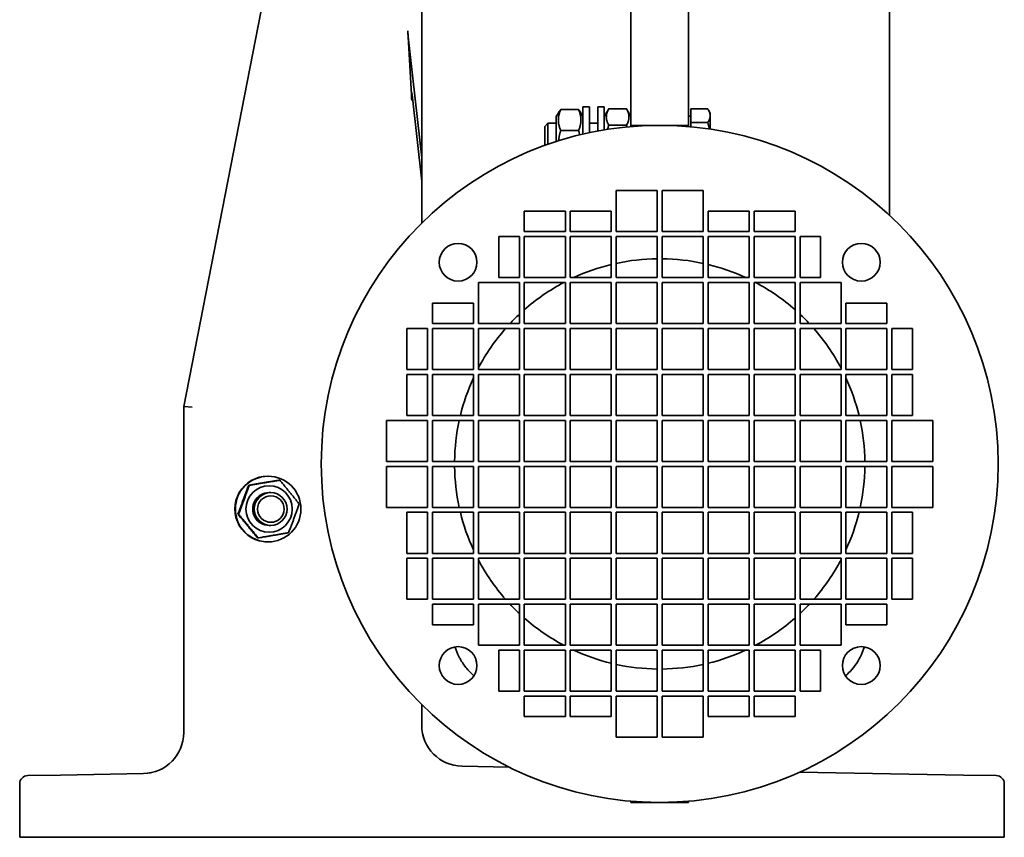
# Model space of a CAD drawing. Header units: millimetres. Extents: x 239 to 601, y 39 to 555.
# Tile 1 of 6: x 361 to 601, y 39 to 239. Entities that reach past the tile are written whole.
import ezdxf

# ---------------------------------------------------------------- set-up
doc = ezdxf.new("R2010")
doc.units = ezdxf.units.MM
doc.header["$LTSCALE"] = 2
doc.layers.add('Krawędzie widoczne(ISO)', color=7, linetype='Continuous', lineweight=35, true_color=0x262659)

msp = doc.modelspace()

# ---------------------------------------------------------------- linework, layer by layer
at = {"layer": 'Krawędzie widoczne(ISO)'}
for p, q in [((458.69, 534.37), (458.69, 189.04)), ((572.69, 534.37), (572.69, 190.95)), ((455.18, 422.93), (400.69, 144.37)), ((509.69, 232.59), (509.69, 329.27)), ((523.69, 232.59), (523.69, 329.27)), ((455.29, 235.86), (456.24, 218.89)), ((458.69, 204.92), (455.4, 234.44)), ((509.69, 226.74), (509.69, 232.59)), ((523.69, 226.74), (523.69, 232.59)), ((509.69, 226.74), (509.69, 212.87)), ((523.69, 226.74), (523.69, 212.87)), ((456.35, 220.3), (458.69, 199.26)), ((491.49, 215.02), (492.16, 216.18)), ((496.92, 216.7), (492.56, 216.7)), ((497.99, 215.02), (497.32, 216.18)), ((497.99, 210.72), (497.99, 217.37)), ((499.59, 217.37), (497.99, 217.37)), ((499.59, 211.08), (499.59, 217.37)), ((501.59, 211.48), (501.59, 217.37)), ((503.19, 217.37), (501.59, 217.37)), ((503.19, 211.76), (503.19, 217.37)), ((503.19, 215.02), (504.19, 216.75)), ((504.26, 216.87), (508.62, 216.87)), ((509.69, 215.02), (508.69, 216.75)), ((524.29, 213.57), (524.29, 216.86)), ((524.29, 216.86), (528.41, 216.86)), ((528.99, 215.87), (528.57, 216.6)), ((491.49, 215.02), (491.49, 208.93)), ((524.29, 215.07), (523.69, 215.07)), ((528.99, 215.21), (528.99, 215.87)), ((528.99, 211.95), (528.99, 215.21)), ((488.69, 212.6), (489.46, 213.37)), ((488.69, 207.97), (488.69, 212.6)), ((489.46, 213.37), (489.46, 208.25)), ((491.49, 213.37), (489.46, 213.37)), ((496.92, 211.62), (492.56, 211.62)), ((501.59, 213.37), (499.59, 213.37)), ((504.26, 212.92), (508.62, 212.92)), ((509.69, 212.87), (509.69, 212.57)), ((516.69, 212.87), (509.69, 212.87)), ((516.69, 212.87), (523.69, 212.87)), ((523.69, 212.87), (523.69, 212.57)), ((524.29, 213.57), (528.41, 213.57)), ((524.29, 212.52), (524.29, 213.57)), ((506.09, 186.97), (506.09, 196.97)), ((506.09, 196.97), (516.09, 196.97)), ((516.09, 196.97), (516.09, 186.97)), ((517.29, 196.97), (527.29, 196.97)), ((517.29, 186.97), (517.29, 196.97)), ((527.29, 196.97), (527.29, 186.97)), ((483.69, 191.97), (493.69, 191.97)), ((483.69, 186.97), (483.69, 191.97)), ((493.69, 191.97), (493.69, 186.97)), ((494.89, 186.97), (494.89, 191.97)), ((494.89, 191.97), (504.89, 191.97)), ((504.89, 191.97), (504.89, 186.97)), ((528.49, 191.97), (538.49, 191.97)), ((528.49, 186.97), (528.49, 191.97)), ((538.49, 191.97), (538.49, 186.97)), ((539.69, 186.97), (539.69, 191.97)), ((539.69, 191.97), (549.69, 191.97)), ((549.69, 191.97), (549.69, 186.97)), ((477.49, 185.77), (477.49, 175.77)), ((477.49, 185.77), (482.49, 185.77)), ((482.49, 185.77), (482.49, 175.77)), ((493.69, 186.97), (483.69, 186.97)), ((483.69, 175.77), (483.69, 185.77)), ((483.69, 185.77), (493.69, 185.77)), ((493.69, 185.77), (493.69, 175.77)), ((504.89, 186.97), (494.89, 186.97)), ((494.89, 175.77), (494.89, 185.77)), ((494.89, 185.77), (504.89, 185.77)), ((504.89, 185.77), (504.89, 175.77)), ((516.09, 186.97), (506.09, 186.97)), ((506.09, 175.77), (506.09, 185.77)), ((506.09, 185.77), (516.09, 185.77)), ((516.09, 185.77), (516.09, 175.77)), ((527.29, 186.97), (517.29, 186.97)), ((517.29, 185.77), (527.29, 185.77)), ((517.29, 175.77), (517.29, 185.77)), ((527.29, 185.77), (527.29, 175.77)), ((538.49, 186.97), (528.49, 186.97)), ((528.49, 175.77), (528.49, 185.77)), ((528.49, 185.77), (538.49, 185.77)), ((538.49, 185.77), (538.49, 175.77)), ((549.69, 186.97), (539.69, 186.97)), ((539.69, 175.77), (539.69, 185.77)), ((539.69, 185.77), (549.69, 185.77)), ((549.69, 185.77), (549.69, 175.77)), ((550.89, 185.77), (555.89, 185.77)), ((550.89, 175.77), (550.89, 185.77)), ((555.89, 175.77), (555.89, 185.77)), ((482.49, 175.77), (477.49, 175.77)), ((493.69, 175.77), (483.69, 175.77)), ((504.89, 175.77), (494.89, 175.77)), ((516.09, 175.77), (506.09, 175.77)), ((527.29, 175.77), (517.29, 175.77)), ((538.49, 175.77), (528.49, 175.77)), ((549.69, 175.77), (539.69, 175.77)), ((555.89, 175.77), (550.89, 175.77)), ((472.49, 164.57), (472.49, 174.57)), ((472.49, 174.57), (482.49, 174.57)), ((482.49, 174.57), (482.49, 164.57)), ((483.69, 164.57), (483.69, 174.57)), ((483.69, 174.57), (493.69, 174.57)), ((493.69, 174.57), (493.69, 164.57)), ((494.89, 164.57), (494.89, 174.57)), ((494.89, 174.57), (504.89, 174.57)), ((504.89, 174.57), (504.89, 164.57)), ((506.09, 164.57), (506.09, 174.57)), ((506.09, 174.57), (516.09, 174.57)), ((516.09, 174.57), (516.09, 164.57)), ((517.29, 174.57), (527.29, 174.57)), ((517.29, 164.57), (517.29, 174.57)), ((527.29, 174.57), (527.29, 164.57)), ((528.49, 174.57), (538.49, 174.57)), ((528.49, 164.57), (528.49, 174.57)), ((538.49, 174.57), (538.49, 164.57)), ((539.69, 174.57), (549.69, 174.57)), ((539.69, 164.57), (539.69, 174.57)), ((549.69, 174.57), (549.69, 164.57)), ((550.89, 174.57), (560.89, 174.57)), ((550.89, 164.57), (550.89, 174.57)), ((560.89, 174.57), (560.89, 164.57)), ((471.29, 169.57), (461.29, 169.57)), ((461.29, 164.57), (461.29, 169.57)), ((471.29, 169.57), (471.29, 164.57)), ((572.09, 169.57), (562.09, 169.57)), ((562.09, 164.57), (562.09, 169.57)), ((572.09, 169.57), (572.09, 164.57)), ((455.09, 153.37), (455.09, 163.37)), ((455.09, 163.37), (460.09, 163.37)), ((460.09, 163.37), (460.09, 153.37)), ((471.29, 164.57), (461.29, 164.57)), ((461.29, 153.37), (461.29, 163.37)), ((461.29, 163.37), (471.29, 163.37)), ((471.29, 163.37), (471.29, 153.37)), ((482.49, 164.57), (472.49, 164.57)), ((472.49, 153.37), (472.49, 163.37)), ((472.49, 163.37), (482.49, 163.37)), ((482.49, 163.37), (482.49, 153.37)), ((493.69, 164.57), (483.69, 164.57)), ((483.69, 153.37), (483.69, 163.37)), ((483.69, 163.37), (493.69, 163.37)), ((493.69, 163.37), (493.69, 153.37)), ((504.89, 164.57), (494.89, 164.57)), ((494.89, 153.37), (494.89, 163.37)), ((494.89, 163.37), (504.89, 163.37)), ((504.89, 163.37), (504.89, 153.37)), ((516.09, 164.57), (506.09, 164.57)), ((506.09, 153.37), (506.09, 163.37)), ((506.09, 163.37), (516.09, 163.37)), ((516.09, 163.37), (516.09, 153.37)), ((527.29, 164.57), (517.29, 164.57)), ((517.29, 163.37), (527.29, 163.37)), ((517.29, 153.37), (517.29, 163.37)), ((527.29, 163.37), (527.29, 153.37)), ((538.49, 164.57), (528.49, 164.57)), ((528.49, 163.37), (538.49, 163.37)), ((528.49, 153.37), (528.49, 163.37)), ((538.49, 163.37), (538.49, 153.37)), ((549.69, 164.57), (539.69, 164.57)), ((539.69, 163.37), (549.69, 163.37)), ((539.69, 153.37), (539.69, 163.37)), ((549.69, 163.37), (549.69, 153.37)), ((560.89, 164.57), (550.89, 164.57)), ((550.89, 163.37), (560.89, 163.37)), ((550.89, 153.37), (550.89, 163.37)), ((560.89, 163.37), (560.89, 153.37)), ((572.09, 164.57), (562.09, 164.57)), ((562.09, 163.37), (572.09, 163.37)), ((562.09, 153.37), (562.09, 163.37)), ((572.09, 163.37), (572.09, 153.37)), ((573.29, 153.37), (573.29, 163.37)), ((573.29, 163.37), (578.29, 163.37)), ((578.29, 163.37), (578.29, 153.37)), ((460.09, 153.37), (455.09, 153.37)), ((455.09, 142.17), (455.09, 152.17)), ((455.09, 152.17), (460.09, 152.17)), ((460.09, 152.17), (460.09, 142.17)), ((471.29, 153.37), (461.29, 153.37)), ((461.29, 142.17), (461.29, 152.17)), ((461.29, 152.17), (471.29, 152.17)), ((471.29, 152.17), (471.29, 142.17)), ((482.49, 153.37), (472.49, 153.37)), ((472.49, 142.17), (472.49, 152.17)), ((472.49, 152.17), (482.49, 152.17)), ((482.49, 152.17), (482.49, 142.17)), ((493.69, 153.37), (483.69, 153.37)), ((483.69, 142.17), (483.69, 152.17)), ((483.69, 152.17), (493.69, 152.17)), ((493.69, 152.17), (493.69, 142.17)), ((504.89, 153.37), (494.89, 153.37)), ((494.89, 142.17), (494.89, 152.17)), ((494.89, 152.17), (504.89, 152.17)), ((504.89, 152.17), (504.89, 142.17)), ((516.09, 153.37), (506.09, 153.37)), ((506.09, 142.17), (506.09, 152.17)), ((506.09, 152.17), (516.09, 152.17)), ((516.09, 152.17), (516.09, 142.17)), ((527.29, 153.37), (517.29, 153.37)), ((517.29, 152.17), (527.29, 152.17)), ((517.29, 142.17), (517.29, 152.17)), ((527.29, 152.17), (527.29, 142.17)), ((538.49, 153.37), (528.49, 153.37)), ((528.49, 142.17), (528.49, 152.17)), ((528.49, 152.17), (538.49, 152.17)), ((538.49, 152.17), (538.49, 142.17)), ((549.69, 153.37), (539.69, 153.37)), ((539.69, 142.17), (539.69, 152.17)), ((539.69, 152.17), (549.69, 152.17)), ((549.69, 152.17), (549.69, 142.17)), ((560.89, 153.37), (550.89, 153.37)), ((550.89, 142.17), (550.89, 152.17)), ((550.89, 152.17), (560.89, 152.17)), ((560.89, 152.17), (560.89, 142.17)), ((572.09, 153.37), (562.09, 153.37)), ((562.09, 152.17), (572.09, 152.17)), ((562.09, 142.17), (562.09, 152.17)), ((572.09, 152.17), (572.09, 142.17)), ((578.29, 153.37), (573.29, 153.37)), ((573.29, 142.17), (573.29, 152.17)), ((573.29, 152.17), (578.29, 152.17)), ((578.29, 152.17), (578.29, 142.17)), ((400.69, 144.37), (400.69, 64.9)), ((402.69, 144.18), (400.69, 144.37)), ((460.09, 142.17), (455.09, 142.17)), ((471.29, 142.17), (461.29, 142.17)), ((482.49, 142.17), (472.49, 142.17)), ((493.69, 142.17), (483.69, 142.17)), ((504.89, 142.17), (494.89, 142.17)), ((516.09, 142.17), (506.09, 142.17)), ((527.29, 142.17), (517.29, 142.17)), ((538.49, 142.17), (528.49, 142.17)), ((549.69, 142.17), (539.69, 142.17)), ((560.89, 142.17), (550.89, 142.17)), ((572.09, 142.17), (562.09, 142.17)), ((578.29, 142.17), (573.29, 142.17)), ((450.09, 130.97), (450.09, 140.97)), ((450.09, 140.97), (460.09, 140.97)), ((460.09, 140.97), (460.09, 130.97)), ((461.29, 130.97), (461.29, 140.97)), ((461.29, 140.97), (471.29, 140.97)), ((471.29, 140.97), (471.29, 130.97)), ((472.49, 130.97), (472.49, 140.97)), ((472.49, 140.97), (482.49, 140.97)), ((482.49, 140.97), (482.49, 130.97)), ((483.69, 130.97), (483.69, 140.97)), ((483.69, 140.97), (493.69, 140.97)), ((493.69, 140.97), (493.69, 130.97)), ((494.89, 130.97), (494.89, 140.97)), ((494.89, 140.97), (504.89, 140.97)), ((504.89, 140.97), (504.89, 130.97)), ((506.09, 130.97), (506.09, 140.97)), ((506.09, 140.97), (516.09, 140.97)), ((516.09, 140.97), (516.09, 130.97)), ((517.29, 140.97), (527.29, 140.97)), ((517.29, 130.97), (517.29, 140.97)), ((527.29, 140.97), (527.29, 130.97)), ((528.49, 140.97), (538.49, 140.97)), ((528.49, 130.97), (528.49, 140.97)), ((538.49, 140.97), (538.49, 130.97)), ((539.69, 140.97), (549.69, 140.97)), ((539.69, 130.97), (539.69, 140.97)), ((549.69, 140.97), (549.69, 130.97)), ((550.89, 140.97), (560.89, 140.97)), ((550.89, 130.97), (550.89, 140.97)), ((560.89, 140.97), (560.89, 130.97)), ((562.09, 140.97), (572.09, 140.97)), ((562.09, 130.97), (562.09, 140.97)), ((572.09, 140.97), (572.09, 130.97)), ((573.29, 140.97), (583.29, 140.97)), ((573.29, 130.97), (573.29, 140.97)), ((583.29, 140.97), (583.29, 130.97)), ((460.09, 130.97), (450.09, 130.97)), ((450.09, 119.77), (450.09, 129.77)), ((450.09, 129.77), (460.09, 129.77)), ((460.09, 129.77), (460.09, 119.77)), ((471.29, 130.97), (461.29, 130.97)), ((461.29, 119.77), (461.29, 129.77)), ((461.29, 129.77), (471.29, 129.77)), ((471.29, 129.77), (471.29, 119.77)), ((482.49, 130.97), (472.49, 130.97)), ((472.49, 119.77), (472.49, 129.77)), ((472.49, 129.77), (482.49, 129.77)), ((482.49, 129.77), (482.49, 119.77)), ((493.69, 130.97), (483.69, 130.97)), ((483.69, 119.77), (483.69, 129.77)), ((483.69, 129.77), (493.69, 129.77)), ((493.69, 129.77), (493.69, 119.77)), ((504.89, 130.97), (494.89, 130.97)), ((494.89, 119.77), (494.89, 129.77)), ((494.89, 129.77), (504.89, 129.77)), ((504.89, 129.77), (504.89, 119.77)), ((516.09, 130.97), (506.09, 130.97)), ((506.09, 119.77), (506.09, 129.77)), ((506.09, 129.77), (516.09, 129.77)), ((516.09, 129.77), (516.09, 119.77)), ((527.29, 130.97), (517.29, 130.97)), ((517.29, 119.77), (517.29, 129.77)), ((517.29, 129.77), (527.29, 129.77)), ((527.29, 129.77), (527.29, 119.77)), ((538.49, 130.97), (528.49, 130.97)), ((528.49, 119.77), (528.49, 129.77)), ((528.49, 129.77), (538.49, 129.77)), ((538.49, 129.77), (538.49, 119.77)), ((549.69, 130.97), (539.69, 130.97)), ((539.69, 119.77), (539.69, 129.77)), ((539.69, 129.77), (549.69, 129.77)), ((549.69, 129.77), (549.69, 119.77)), ((560.89, 130.97), (550.89, 130.97)), ((550.89, 119.77), (550.89, 129.77)), ((550.89, 129.77), (560.89, 129.77)), ((560.89, 129.77), (560.89, 119.77)), ((572.09, 130.97), (562.09, 130.97)), ((562.09, 119.77), (562.09, 129.77)), ((562.09, 129.77), (572.09, 129.77)), ((572.09, 129.77), (572.09, 119.77)), ((583.29, 130.97), (573.29, 130.97)), ((573.29, 119.77), (573.29, 129.77)), ((573.29, 129.77), (583.29, 129.77)), ((583.29, 129.77), (583.29, 119.77)), ((421.14, 127.37), (421.25, 127.37)), ((416.52, 125.16), (416.67, 125.16)), ((423.92, 126.4), (424.07, 126.4)), ((421.48, 123.37), (421.88, 123.37)), ((413.89, 118.13), (414.04, 118.13)), ((460.09, 119.77), (450.09, 119.77)), ((455.09, 108.57), (455.09, 118.57)), ((455.09, 118.57), (460.09, 118.57)), ((460.09, 118.57), (460.09, 108.57)), ((471.29, 119.77), (461.29, 119.77)), ((461.29, 108.57), (461.29, 118.57)), ((461.29, 118.57), (471.29, 118.57)), ((471.29, 118.57), (471.29, 108.57)), ((482.49, 119.77), (472.49, 119.77)), ((472.49, 118.57), (482.49, 118.57)), ((472.49, 108.57), (472.49, 118.57)), ((482.49, 118.57), (482.49, 108.57)), ((493.69, 119.77), (483.69, 119.77)), ((483.69, 118.57), (493.69, 118.57)), ((483.69, 108.57), (483.69, 118.57)), ((493.69, 118.57), (493.69, 108.57)), ((504.89, 119.77), (494.89, 119.77)), ((494.89, 118.57), (504.89, 118.57)), ((494.89, 108.57), (494.89, 118.57)), ((504.89, 118.57), (504.89, 108.57)), ((516.09, 119.77), (506.09, 119.77)), ((506.09, 108.57), (506.09, 118.57)), ((506.09, 118.57), (516.09, 118.57)), ((516.09, 118.57), (516.09, 108.57)), ((527.29, 119.77), (517.29, 119.77)), ((517.29, 108.57), (517.29, 118.57)), ((517.29, 118.57), (527.29, 118.57)), ((527.29, 118.57), (527.29, 108.57)), ((538.49, 119.77), (528.49, 119.77)), ((528.49, 108.57), (528.49, 118.57)), ((528.49, 118.57), (538.49, 118.57)), ((538.49, 118.57), (538.49, 108.57)), ((549.69, 119.77), (539.69, 119.77)), ((539.69, 108.57), (539.69, 118.57)), ((539.69, 118.57), (549.69, 118.57)), ((549.69, 118.57), (549.69, 108.57)), ((560.89, 119.77), (550.89, 119.77)), ((550.89, 108.57), (550.89, 118.57)), ((550.89, 118.57), (560.89, 118.57)), ((560.89, 118.57), (560.89, 108.57)), ((572.09, 119.77), (562.09, 119.77)), ((562.09, 118.57), (572.09, 118.57)), ((562.09, 108.57), (562.09, 118.57)), ((572.09, 118.57), (572.09, 108.57)), ((583.29, 119.77), (573.29, 119.77)), ((573.29, 108.57), (573.29, 118.57)), ((573.29, 118.57), (578.29, 118.57)), ((578.29, 118.57), (578.29, 108.57)), ((421.48, 115.37), (421.88, 115.37)), ((418.66, 112.34), (418.82, 112.34)), ((421.14, 111.37), (421.25, 111.37)), ((460.09, 108.57), (455.09, 108.57)), ((471.29, 108.57), (461.29, 108.57)), ((482.49, 108.57), (472.49, 108.57)), ((493.69, 108.57), (483.69, 108.57)), ((504.89, 108.57), (494.89, 108.57)), ((516.09, 108.57), (506.09, 108.57)), ((527.29, 108.57), (517.29, 108.57)), ((538.49, 108.57), (528.49, 108.57)), ((549.69, 108.57), (539.69, 108.57)), ((560.89, 108.57), (550.89, 108.57)), ((572.09, 108.57), (562.09, 108.57)), ((578.29, 108.57), (573.29, 108.57)), ((455.09, 97.37), (455.09, 107.37)), ((455.09, 107.37), (460.09, 107.37)), ((460.09, 107.37), (460.09, 97.37)), ((461.29, 97.37), (461.29, 107.37)), ((461.29, 107.37), (471.29, 107.37)), ((471.29, 107.37), (471.29, 97.37)), ((472.49, 97.37), (472.49, 107.37)), ((472.49, 107.37), (482.49, 107.37)), ((482.49, 107.37), (482.49, 97.37)), ((483.69, 97.37), (483.69, 107.37)), ((483.69, 107.37), (493.69, 107.37)), ((493.69, 107.37), (493.69, 97.37)), ((494.89, 97.37), (494.89, 107.37)), ((494.89, 107.37), (504.89, 107.37)), ((504.89, 107.37), (504.89, 97.37)), ((506.09, 97.37), (506.09, 107.37)), ((506.09, 107.37), (516.09, 107.37)), ((516.09, 107.37), (516.09, 97.37)), ((517.29, 97.37), (517.29, 107.37)), ((517.29, 107.37), (527.29, 107.37)), ((527.29, 107.37), (527.29, 97.37)), ((528.49, 97.37), (528.49, 107.37)), ((528.49, 107.37), (538.49, 107.37)), ((538.49, 107.37), (538.49, 97.37)), ((539.69, 97.37), (539.69, 107.37)), ((539.69, 107.37), (549.69, 107.37)), ((549.69, 107.37), (549.69, 97.37)), ((550.89, 97.37), (550.89, 107.37)), ((550.89, 107.37), (560.89, 107.37)), ((560.89, 107.37), (560.89, 97.37)), ((562.09, 107.37), (572.09, 107.37)), ((562.09, 97.37), (562.09, 107.37)), ((572.09, 107.37), (572.09, 97.37)), ((573.29, 97.37), (573.29, 107.37)), ((573.29, 107.37), (578.29, 107.37)), ((578.29, 107.37), (578.29, 97.37)), ((460.09, 97.37), (455.09, 97.37)), ((471.29, 97.37), (461.29, 97.37)), ((461.29, 91.17), (461.29, 96.17)), ((461.29, 96.17), (471.29, 96.17)), ((471.29, 96.17), (471.29, 91.17)), ((482.49, 97.37), (472.49, 97.37)), ((472.49, 86.17), (472.49, 96.17)), ((472.49, 96.17), (482.49, 96.17)), ((482.49, 96.17), (482.49, 86.17)), ((493.69, 97.37), (483.69, 97.37)), ((483.69, 86.17), (483.69, 96.17)), ((483.69, 96.17), (493.69, 96.17)), ((493.69, 96.17), (493.69, 86.17)), ((504.89, 97.37), (494.89, 97.37)), ((494.89, 86.17), (494.89, 96.17)), ((494.89, 96.17), (504.89, 96.17)), ((504.89, 96.17), (504.89, 86.17)), ((516.09, 97.37), (506.09, 97.37)), ((506.09, 86.17), (506.09, 96.17)), ((506.09, 96.17), (516.09, 96.17)), ((516.09, 96.17), (516.09, 86.17)), ((527.29, 97.37), (517.29, 97.37)), ((517.29, 86.17), (517.29, 96.17)), ((517.29, 96.17), (527.29, 96.17)), ((527.29, 96.17), (527.29, 86.17)), ((538.49, 97.37), (528.49, 97.37)), ((528.49, 86.17), (528.49, 96.17)), ((528.49, 96.17), (538.49, 96.17)), ((538.49, 96.17), (538.49, 86.17)), ((549.69, 97.37), (539.69, 97.37)), ((539.69, 86.17), (539.69, 96.17)), ((539.69, 96.17), (549.69, 96.17)), ((549.69, 96.17), (549.69, 86.17)), ((560.89, 97.37), (550.89, 97.37)), ((550.89, 86.17), (550.89, 96.17)), ((550.89, 96.17), (560.89, 96.17)), ((560.89, 96.17), (560.89, 86.17)), ((572.09, 97.37), (562.09, 97.37)), ((562.09, 91.17), (562.09, 96.17)), ((562.09, 96.17), (572.09, 96.17)), ((572.09, 96.17), (572.09, 91.17)), ((578.29, 97.37), (573.29, 97.37)), ((461.29, 91.17), (471.29, 91.17)), ((562.09, 91.17), (572.09, 91.17)), ((482.49, 86.17), (472.49, 86.17)), ((477.49, 84.97), (477.49, 74.97)), ((477.49, 84.97), (482.49, 84.97)), ((482.49, 84.97), (482.49, 74.97)), ((493.69, 86.17), (483.69, 86.17)), ((483.69, 74.97), (483.69, 84.97)), ((483.69, 84.97), (493.69, 84.97)), ((493.69, 84.97), (493.69, 74.97)), ((504.89, 86.17), (494.89, 86.17)), ((494.89, 74.97), (494.89, 84.97)), ((494.89, 84.97), (504.89, 84.97)), ((504.89, 84.97), (504.89, 74.97)), ((516.09, 86.17), (506.09, 86.17)), ((506.09, 74.97), (506.09, 84.97)), ((506.09, 84.97), (516.09, 84.97)), ((516.09, 84.97), (516.09, 74.97)), ((527.29, 86.17), (517.29, 86.17)), ((517.29, 74.97), (517.29, 84.97)), ((517.29, 84.97), (527.29, 84.97)), ((527.29, 84.97), (527.29, 74.97)), ((538.49, 86.17), (528.49, 86.17)), ((528.49, 74.97), (528.49, 84.97)), ((528.49, 84.97), (538.49, 84.97)), ((538.49, 84.97), (538.49, 74.97)), ((549.69, 86.17), (539.69, 86.17)), ((539.69, 74.97), (539.69, 84.97)), ((539.69, 84.97), (549.69, 84.97)), ((549.69, 84.97), (549.69, 74.97)), ((560.89, 86.17), (550.89, 86.17)), ((550.89, 84.97), (555.89, 84.97)), ((550.89, 74.97), (550.89, 84.97)), ((555.89, 74.97), (555.89, 84.97)), ((482.49, 74.97), (477.49, 74.97)), ((493.69, 74.97), (483.69, 74.97)), ((504.89, 74.97), (494.89, 74.97)), ((516.09, 74.97), (506.09, 74.97)), ((527.29, 74.97), (517.29, 74.97)), ((538.49, 74.97), (528.49, 74.97)), ((549.69, 74.97), (539.69, 74.97)), ((555.89, 74.97), (550.89, 74.97)), ((483.69, 73.77), (493.69, 73.77)), ((483.69, 68.77), (483.69, 73.77)), ((493.69, 73.77), (493.69, 68.77)), ((494.89, 68.77), (494.89, 73.77)), ((494.89, 73.77), (504.89, 73.77)), ((504.89, 73.77), (504.89, 68.77)), ((506.09, 63.77), (506.09, 73.77)), ((506.09, 73.77), (516.09, 73.77)), ((516.09, 73.77), (516.09, 63.77)), ((517.29, 63.77), (517.29, 73.77)), ((517.29, 73.77), (527.29, 73.77)), ((527.29, 73.77), (527.29, 63.77)), ((528.49, 73.77), (538.49, 73.77)), ((528.49, 68.77), (528.49, 73.77)), ((538.49, 73.77), (538.49, 68.77)), ((539.69, 68.77), (539.69, 73.77)), ((539.69, 73.77), (549.69, 73.77)), ((549.69, 73.77), (549.69, 68.77)), ((458.69, 66.68), (458.69, 71.7)), ((493.69, 68.77), (483.69, 68.77)), ((504.89, 68.77), (494.89, 68.77)), ((538.49, 68.77), (528.49, 68.77)), ((549.69, 68.77), (539.69, 68.77)), ((516.09, 63.77), (506.09, 63.77)), ((527.29, 63.77), (517.29, 63.77)), ((480, 56.48), (468.52, 56.68)), ((590.72, 54.54), (550.78, 55.24)), ((362.65, 54.41), (370.65, 54.54)), ((390.86, 54.9), (370.65, 54.54)), ((590.72, 54.54), (598.72, 54.41)), ((360.69, 52.41), (360.69, 39.37)), ((600.69, 39.37), (600.69, 52.41)), ((509.69, 48.17), (509.69, 47.87)), ((523.69, 48.17), (523.69, 47.87)), ((516.69, 47.87), (509.69, 47.87)), ((516.69, 47.87), (523.69, 47.87)), ((370.69, 39.37), (360.69, 39.37)), ((590.69, 39.37), (370.69, 39.37)), ((600.69, 39.37), (590.69, 39.37))]:
    msp.add_line(p, q, dxfattribs=at)
for centre, radius in [((516.69, 130.37), 82.5), ((467.55, 179.51), 4.6), ((565.83, 179.51), 4.6), ((467.55, 81.23), 4.6), ((565.83, 81.23), 4.6)]:
    msp.add_circle(centre, radius, dxfattribs=at)
for centre, radius, start, end in [((516.69, 130.37), 50, 90.6876, 102.2396), ((516.69, 130.37), 50, 77.7604, 89.3124), ((516.69, 130.37), 50, 103.6506, 114.7696), ((516.69, 130.37), 50, 65.2304, 76.3494), ((516.69, 130.37), 50, 117.8713, 131.2999), ((516.69, 130.37), 50, 48.7001, 62.1287), ((516.69, 130.37), 50, 133.157, 136.843), ((516.69, 130.37), 50, 43.157, 46.843), ((516.69, 130.37), 50, 138.7001, 152.1287), ((516.69, 130.37), 50, 27.8713, 41.2999), ((516.69, 130.37), 50, 155.2304, 166.3494), ((516.69, 130.37), 50, 13.6506, 24.7696), ((516.69, 130.37), 50, 167.7604, 179.3124), ((516.69, 130.37), 50, 0.6876, 12.2396), ((516.69, 130.37), 50, 180.6876, 192.2396), ((516.69, 130.37), 50, 347.7604, 359.3124), ((516.69, 130.37), 50, 193.6506, 204.7696), ((516.69, 130.37), 50, 335.2304, 346.3494), ((516.69, 130.37), 50, 207.8713, 221.2999), ((516.69, 130.37), 50, 318.7001, 332.1287), ((516.69, 130.37), 50, 223.157, 226.843), ((516.69, 130.37), 50, 313.157, 316.843), ((516.69, 130.37), 50, 228.7001, 242.1287), ((516.69, 130.37), 50, 297.8713, 311.2999), ((516.69, 130.37), 50, 245.2304, 256.3494), ((516.69, 130.37), 50, 283.6506, 294.7696), ((516.69, 130.37), 50, 257.7604, 269.3124), ((516.69, 130.37), 50, 270.6876, 282.2396), ((390.69, 64.9), 10, 271, 0), ((468.69, 66.68), 10, 180, 269), ((362.69, 52.41), 2, 91, 180), ((598.69, 52.41), 2, 0, 89)]:
    msp.add_arc(centre, radius, start, end, dxfattribs=at)
for centre, major_axis, ratio, start_param, end_param in [((455.4, 235.86), (0.11, -2), 0.055478, 4.709292, 5.49469), ((456.35, 218.89), (0.11, -2), 0.055478, 2.353098, 4.709292), ((421.14, 119.37), (0, 8), 0.999391, 0, 3.141593), ((421.48, 119.37), (0, 4), 0.999391, 6.276769, 9.431195), ((421.48, 119.37), (0, 4), 0.999391, 0, 3.141593)]:
    msp.add_ellipse(centre, major_axis=major_axis, ratio=ratio, start_param=start_param, end_param=end_param, dxfattribs=at)
for centre, major_axis in [((421.25, 119.37), (0, -8)), ((421.48, 119.37), (0, -5.65)), ((421.88, 119.37), (0, -4)), ((421.91, 119.37), (0, 3.23))]:
    msp.add_ellipse(centre, major_axis=major_axis, ratio=0.999391, dxfattribs=at)
for points, weights in [([(492.56, 216.7), (491.48, 214.16), (492.56, 211.62)], [1, 1.15470053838, 1]), ([(492.16, 216.18), (492.3, 216.43), (492.56, 216.7)], [1.05209811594, 1.03315455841, 1]), ([(496.92, 211.62), (498, 214.16), (496.92, 216.7)], [1, 1.15470053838, 1]), ([(496.92, 216.7), (497.18, 216.43), (497.32, 216.18)], [1, 1.03315455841, 1.05209811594]), ([(504.26, 216.87), (503.18, 214.9), (504.26, 212.92)], [1, 1.15470053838, 1]), ([(504.19, 216.75), (504.22, 216.81), (504.26, 216.87)], [1.00918872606, 1.0047395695, 1]), ([(508.62, 216.87), (508.66, 216.81), (508.69, 216.75)], [1, 1.0047395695, 1.00918872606]), ([(508.62, 212.92), (509.7, 214.9), (508.62, 216.87)], [1, 1.15470053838, 1]), ([(528.99, 215.21), (528.99, 215.98), (528.41, 216.86)], [1, 1.0379548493, 1]), ([(528.41, 213.57), (528.99, 214.45), (528.99, 215.21)], [1, 1.0379548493, 1]), ([(492.56, 211.62), (492.17, 210.28), (492.04, 209.1)], [1, 1.05142019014, 1.06865774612]), ([(497.2, 210.54), (497.08, 211.06), (496.92, 211.62)], [1.03608829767, 1.02085580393, 1]), ([(504.26, 212.92), (504.11, 212.39), (504, 211.89)], [1, 1.01941081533, 1.03395054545]), ([(508.74, 212.49), (508.68, 212.7), (508.62, 212.92)], [1.01507004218, 1.00794283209, 1]), ([(528.79, 211.98), (528.65, 212.74), (528.41, 213.57)], [1.01830370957, 1.01540176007, 1]), ([(416.52, 125.16), (415.17, 121.65), (413.89, 118.13)], [1, 1.15470053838, 1]), ([(414.04, 118.13), (415.4, 121.65), (416.67, 125.16)], [1, 1.15470053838, 1]), ([(423.92, 126.4), (420.18, 125.78), (416.52, 125.16)], [1, 1.15470053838, 1]), ([(416.67, 125.16), (420.41, 125.78), (424.07, 126.4)], [1, 1.15470053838, 1]), ([(424.07, 126.4), (426.49, 123.51), (428.84, 120.61)], [1, 1.15470053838, 1]), ([(428.84, 120.61), (427.56, 117.09), (426.21, 113.58)], [1, 1.15470053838, 1]), ([(413.89, 118.13), (416.24, 115.24), (418.66, 112.34)], [1, 1.15470053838, 1]), ([(418.82, 112.34), (416.47, 115.24), (414.04, 118.13)], [1, 1.15470053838, 1]), ([(426.21, 113.58), (422.55, 112.96), (418.82, 112.34)], [1, 1.15470053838, 1])]:
    msp.add_rational_spline(points, weights, degree=2, dxfattribs=at)
for points in [[(467.84, 83.25), (467.35, 84.21), (467.04, 85.03), (466.8, 85.77)], [(566.6, 85.78), (566.36, 85.04), (566.03, 84.21), (565.54, 83.25)], [(394.34, 55.58), (394.31, 55.58), (394.28, 55.56), (394.25, 55.55)], [(392.29, 55.02), (392.38, 55.04), (392.46, 55.06), (392.55, 55.07)], [(392.55, 55.07), (392.49, 55.06), (392.44, 55.05), (392.39, 55.04)]]:
    msp.add_open_spline(points, degree=3, dxfattribs=at)
for points, knots in [([(471.41, 78.73), (470.86, 79.2), (470.35, 79.7), (469.24, 80.97), (468.68, 81.77), (468.09, 82.78), (467.94, 83.04), (467.81, 83.3)], [1.0697766, 1.0697766, 1.0697766, 1.0697766, 1.2865596, 1.2865596, 1.6003309, 1.6003309, 1.7180862, 1.7180862, 1.7180862, 1.7180862]), ([(565.57, 83.3), (565.26, 82.69), (564.86, 82.01), (563.9, 80.68), (563.34, 80.02), (562.48, 79.18), (562.23, 78.95), (561.97, 78.73)], [0, 0, 0, 0, 0.2790803, 0.2790803, 0.5453206, 0.5453206, 0.6487063, 0.6487063, 0.6487063, 0.6487063])]:
    msp.add_open_spline(points, degree=3, knots=knots, dxfattribs=at)

doc.saveas('drawing.dxf')
